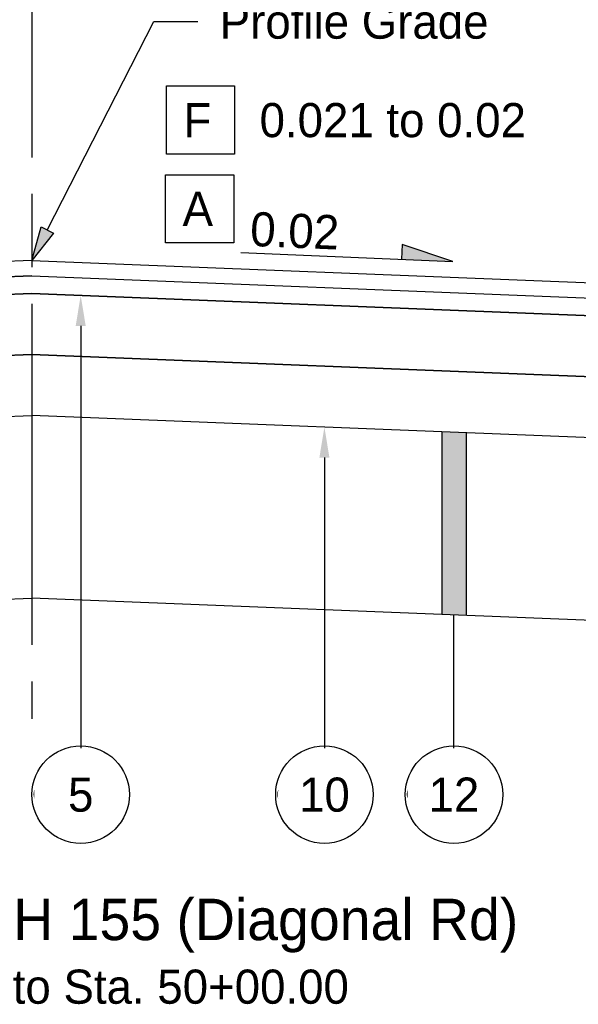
# Model space of a CAD drawing. Header units: feet. Extents: x -16 to 297, y -33 to 148.
# Tile 24 of 30: x 217 to 226, y 26 to 42. Entities that reach past the tile are written whole.
import ezdxf
from ezdxf import colors
from ezdxf.entities.mleader import LeaderData, LeaderLine
from ezdxf.enums import TextEntityAlignment as Align
from ezdxf.math import Vec2, Vec3

# ---------------------------------------------------------------- set-up
doc = ezdxf.new("R2010")
doc.units = ezdxf.units.FT
doc.header["$LTSCALE"] = 4
doc.header["$MEASUREMENT"] = 0
doc.set_wipeout_variables(frame=1)
doc.linetypes.add('CL', pattern=[2, 0.3, -0.15, 1.4, -0.15])
for name, color, linetype in [('GE_P_CL', 7, 'CL'), ('TX_P_1', 7, 'Continuous'), ('TX_P_Misc', 7, 'Continuous'), ('XS_P_Finished_Grade', 3, 'Continuous'), ('XS_P_Pavt_Layers', 251, 'Continuous')]:
    doc.layers.add(name, color=color, linetype=linetype)
doc.styles.add('Slanted-Normal', font='font31.shx', dxfattribs={"height": 0.14})
doc.styles.add('Slanted-Sub Title', font='font31.shx', dxfattribs={"height": 0.17})
doc.dimstyles.new('Dec-1  Slanted', dxfattribs={"dimtxt": 0.14, "dimasz": 0.14, "dimexe": 0.07, "dimexo": 0.07, "dimgap": 0.07, "dimtad": 1, "dimdec": 1, "dimzin": 3, "dimdsep": 46, "dimtxsty": 'Slanted-Normal', "dimblk": 'Dim1', "dimcen": 0, "dimclrd": 95, "dimclre": 95, "dimclrt": 7, "dimadec": 1, "dimazin": 3, "dimtfac": 1, "dimtdec": 1, "dimtix": 1, "dimtofl": 0, "dimtmove": 1, "dimatfit": 3, "dimldrblk": 'Dim1', "dimfxl": 1, "dimtolj": 1, "dimtzin": 0, "dimlwd": -1, "dimlwe": -1, "dimarcsym": 0})

# ---------------------------------------------------------------- blocks, each defined once
blk = doc.blocks.new('Dim1')
h = blk.add_hatch(color=4)
h.dxf.hatch_style = 1
h.paths.add_polyline_path([(0, 0), (-1, -0.2), (-1, 0.2)])
at = {"color": 4}
blk.add_lwpolyline([(0, 0), (-1, -0.2), (-1, 0.2), (0, 0)], dxfattribs=at)
blk = doc.blocks.new('*D1045')
at = {"layer": 'Defpoints', "color": 0, "transparency": 16777216}
for p in [(217.13, 44.991), (217.13, 37.89), (206.13, 37.45)]:
    blk.add_point(p, dxfattribs=at)
at = {"layer": 'TX_P_1', "color": 95, "linetype": 'Continuous', "transparency": 16777216}
for p, q in [((206.13, 37.73), (206.13, 45.271)), ((206.69, 44.991), (216.57, 44.991))]:
    blk.add_line(p, q, dxfattribs=at)
at = {"layer": 'TX_P_1', "color": 95, "transparency": 16777216, "xscale": 0.56, "yscale": 0.56, "zscale": 0.56, "rotation": 180}
blk.add_blockref('Dim1', (206.13, 44.991), dxfattribs=at)
at = {"layer": 'TX_P_1', "color": 95, "transparency": 16777216, "xscale": 0.56, "yscale": 0.56, "zscale": 0.56}
blk.add_blockref('Dim1', (217.13, 44.991), dxfattribs=at)
at = {"layer": 'TX_P_1', "color": 7, "transparency": 16777216, "insert": (211.63, 45.551), "char_height": 0.56, "attachment_point": 5, "style": 'Slanted-Normal'}
blk.add_mtext("\\A1;11.0'", dxfattribs=at)
blk = doc.blocks.new('*D1049')
at = {"layer": 'Defpoints', "color": 0, "transparency": 16777216}
for p in [(217.13, 44.991), (217.13, 37.89), (228.13, 37.45)]:
    blk.add_point(p, dxfattribs=at)
at = {"layer": 'TX_P_1', "color": 95, "linetype": 'Continuous', "transparency": 16777216}
for p, q in [((228.13, 37.73), (228.13, 45.271)), ((227.57, 44.991), (217.69, 44.991))]:
    blk.add_line(p, q, dxfattribs=at)
at = {"layer": 'TX_P_1', "color": 95, "transparency": 16777216, "xscale": 0.56, "yscale": 0.56, "zscale": 0.56, "rotation": 180}
blk.add_blockref('Dim1', (217.13, 44.991), dxfattribs=at)
at = {"layer": 'TX_P_1', "color": 95, "transparency": 16777216, "xscale": 0.56, "yscale": 0.56, "zscale": 0.56}
blk.add_blockref('Dim1', (228.13, 44.991), dxfattribs=at)
at = {"layer": 'TX_P_1', "color": 7, "transparency": 16777216, "insert": (222.63, 45.551), "char_height": 0.56, "attachment_point": 5, "style": 'Slanted-Normal'}
blk.add_mtext("\\A1;11.0'", dxfattribs=at)
blk = doc.blocks.new('_DotSmall')
at = {"color": 0, "linetype": 'ByBlock', "const_width": 0.5}
blk.add_lwpolyline([(-0.0625, 0, 1), (0.0625, 0, 1)], format="xyb", close=True, dxfattribs=at)
blk = doc.blocks.new('SLOPE')
at = {"layer": 'TX_P_Misc'}
h = blk.add_hatch(color=4, dxfattribs=at)
h.dxf.hatch_style = 1
h.paths.add_polyline_path([(0.8715, 0), (0.6608, 0.0615), (0.6608, 0)])
at = {"layer": 'TX_P_Misc', "color": 4}
for p, q in [((0.8715, 0), (0.6608, 0.0615)), ((0.6608, 0.0615), (0.6608, 0))]:
    blk.add_line(p, q, dxfattribs=at)
at = {"layer": 'TX_P_Misc', "color": 95}
blk.add_line((0, 0), (0.8715, 0), dxfattribs=at)
at = {"layer": 'TX_P_Misc', "style": 'Slanted-Normal'}
blk.add_attdef('SLOPE', (0.0353, 0.0289), '', height=0.14, dxfattribs=at)
blk = doc.blocks.new('*U999')
at = {"layer": 'TX_P_Misc', "color": 95}
blk.add_line((0, 0), (0, 0.1502), dxfattribs=at)
at = {"layer": 'TX_P_Misc'}
blk.add_circle((0, 0), 0.2, dxfattribs=at)
at = {"layer": 'TX_P_Misc', "color": 95}
ml = blk.add_multileader_mtext('Standard', dxfattribs=at)
ml.set_content('', color=95, style='Slanted-Normal')
ml.set_leader_properties()
ml.build(insert=Vec2(0, 0))
ml.multileader.update_dxf_attribs({"has_dogleg": 0, "text_left_attachment_type": 2, "text_right_attachment_type": 2, "dogleg_length": 0.18, "arrow_head_size": 0.125})
ctx = ml.context
ctx.base_point, ctx.char_height, ctx.arrow_head_size, ctx.landing_gap_size, ctx.plane_origin = Vec3(-0.0001, 0), 0.14, 0.125, 0.0001, Vec3(0.5884, 0.4959)
ctx.left_attachment, ctx.right_attachment, ctx.text_align_type = 2, 2, 1
notes = []
notes.append((ctx, [(1, (1, 1, 0), (-0.1801, 0), (1, 0), 0.18, [(0, [(0, 2.0478)], 0, [])])]))
ctx.mtext.insert, ctx.mtext.alignment, ctx.mtext.flow_direction = Vec3(0, 0.07), 2, 5
ml = blk.add_multileader_mtext('Standard', dxfattribs=at)
ml.set_content('', color=95, style='Slanted-Normal')
ml.set_leader_properties()
ml.set_arrow_properties(name='DOTSMALL')
ml.build(insert=Vec2(0, 0))
ml.multileader.update_dxf_attribs({"has_dogleg": 0, "text_left_attachment_type": 2, "text_right_attachment_type": 2, "dogleg_length": 0.18, "arrow_head_size": 0.125})
ctx = ml.context
ctx.base_point, ctx.char_height, ctx.arrow_head_size, ctx.landing_gap_size, ctx.plane_origin = Vec3(0, 0), 0.14, 0.125, 0.0001, Vec3(0.9927, 0.4959)
ctx.left_attachment, ctx.right_attachment, ctx.text_align_type = 2, 2, 1
notes.append((ctx, [(1, (1, 1, 0), (-0.18, 0), (1, 0), 0.18, [(0, [(-0.1547, 0.0015)], 0, [])])]))
ctx.mtext.insert, ctx.mtext.alignment, ctx.mtext.flow_direction = Vec3(0.0001, 0.07), 2, 5
for ctx, leaders in notes:
    for number, flags, end, landing, length, lines in leaders:
        leader = LeaderData()
        leader.index, (leader.has_last_leader_line, leader.has_dogleg_vector, leader.attachment_direction) = number, flags
        leader.last_leader_point, leader.dogleg_vector, leader.dogleg_length = Vec3(end), Vec3(landing), length
        for number, points, colour, breaks in lines:
            line = LeaderLine()
            line.index, line.vertices, line.color, line.breaks = number, Vec3.list(points), colors.encode_raw_color(colour), breaks
            leader.lines.append(line)
        ctx.leaders.append(leader)
blk.add_wipeout([(0.187, 0.0355), (0.1811, 0.0586), (0.1723, 0.0809), (0.1609, 0.1018), (0.1468, 0.1212), (0.1305, 0.1386), (0.1121, 0.1539), (0.0919, 0.1667), (0.0703, 0.1769), (0.0476, 0.1843), (0.0241, 0.1888), (0.0002, 0.1904), (-0.0236, 0.1889), (-0.0471, 0.1844), (-0.0699, 0.1771), (-0.0915, 0.1669), (-0.1117, 0.1541), (-0.1302, 0.1389), (-0.1465, 0.1215), (-0.1606, 0.1022), (-0.1722, 0.0813), (-0.181, 0.059), (-0.187, 0.0359), (-0.19, 0.0122), (-0.19, -0.0117), (-0.187, -0.0355), (-0.1811, -0.0586), (-0.1723, -0.0809), (-0.1609, -0.1018), (-0.1468, -0.1212), (-0.1305, -0.1386), (-0.1121, -0.1539), (-0.0919, -0.1667), (-0.0703, -0.1769), (-0.0476, -0.1843), (-0.0241, -0.1888), (-0.0002, -0.1904), (0.0236, -0.1889), (0.0471, -0.1844), (0.0699, -0.1771), (0.0915, -0.1669), (0.1117, -0.1541), (0.1302, -0.1389), (0.1465, -0.1215), (0.1606, -0.1022), (0.1722, -0.0813), (0.181, -0.059), (0.187, -0.0359), (0.19, -0.0122), (0.19, 0.0117)])
at = {"layer": 'TX_P_Misc', "style": 'Slanted-Normal'}
blk.add_attdef('ITEM', text='', height=0.14, dxfattribs=at).set_placement((0, 0), align=Align.MIDDLE_CENTER)
blk = doc.blocks.new('*U996')
at = {"layer": 'TX_P_Misc', "color": 95}
blk.add_line((0, 0), (0, 0.1637), dxfattribs=at)
at = {"layer": 'TX_P_Misc'}
blk.add_circle((0, 0), 0.2, dxfattribs=at)
at = {"layer": 'TX_P_Misc', "color": 95}
ml = blk.add_multileader_mtext('Standard', dxfattribs=at)
ml.set_content('', color=95, style='Slanted-Normal')
ml.set_leader_properties()
ml.build(insert=Vec2(0, 0))
ml.multileader.update_dxf_attribs({"has_dogleg": 0, "text_left_attachment_type": 2, "text_right_attachment_type": 2, "dogleg_length": 0.18, "arrow_head_size": 0.125})
ctx = ml.context
ctx.base_point, ctx.char_height, ctx.arrow_head_size, ctx.landing_gap_size, ctx.plane_origin = Vec3(-0.0001, 0), 0.14, 0.125, 0.0001, Vec3(0.5884, 0.4959)
ctx.left_attachment, ctx.right_attachment, ctx.text_align_type = 2, 2, 1
notes = []
notes.append((ctx, [(1, (1, 1, 0), (-0.1801, 0), (1, 0), 0.18, [(0, [(0, 1.5078)], 0, [])])]))
ctx.mtext.insert, ctx.mtext.alignment, ctx.mtext.flow_direction = Vec3(0, 0.07), 2, 5
ml = blk.add_multileader_mtext('Standard', dxfattribs=at)
ml.set_content('', color=95, style='Slanted-Normal')
ml.set_leader_properties()
ml.set_arrow_properties(name='DOTSMALL')
ml.build(insert=Vec2(0, 0))
ml.multileader.update_dxf_attribs({"has_dogleg": 0, "text_left_attachment_type": 2, "text_right_attachment_type": 2, "dogleg_length": 0.18, "arrow_head_size": 0.125})
ctx = ml.context
ctx.base_point, ctx.char_height, ctx.arrow_head_size, ctx.landing_gap_size, ctx.plane_origin = Vec3(0, 0), 0.14, 0.125, 0.0001, Vec3(0.9927, 0.4959)
ctx.left_attachment, ctx.right_attachment, ctx.text_align_type = 2, 2, 1
notes.append((ctx, [(1, (1, 1, 0), (-0.18, 0), (1, 0), 0.18, [(0, [(-0.1547, 0.0015)], 0, [])])]))
ctx.mtext.insert, ctx.mtext.alignment, ctx.mtext.flow_direction = Vec3(0.0001, 0.07), 2, 5
for ctx, leaders in notes:
    for number, flags, end, landing, length, lines in leaders:
        leader = LeaderData()
        leader.index, (leader.has_last_leader_line, leader.has_dogleg_vector, leader.attachment_direction) = number, flags
        leader.last_leader_point, leader.dogleg_vector, leader.dogleg_length = Vec3(end), Vec3(landing), length
        for number, points, colour, breaks in lines:
            line = LeaderLine()
            line.index, line.vertices, line.color, line.breaks = number, Vec3.list(points), colors.encode_raw_color(colour), breaks
            leader.lines.append(line)
        ctx.leaders.append(leader)
blk.add_wipeout([(0.187, 0.0355), (0.1811, 0.0586), (0.1723, 0.0809), (0.1609, 0.1018), (0.1468, 0.1212), (0.1305, 0.1386), (0.1121, 0.1539), (0.0919, 0.1667), (0.0703, 0.1769), (0.0476, 0.1843), (0.0241, 0.1888), (0.0002, 0.1904), (-0.0236, 0.1889), (-0.0471, 0.1844), (-0.0699, 0.1771), (-0.0915, 0.1669), (-0.1117, 0.1541), (-0.1302, 0.1389), (-0.1465, 0.1215), (-0.1606, 0.1022), (-0.1722, 0.0813), (-0.181, 0.059), (-0.187, 0.0359), (-0.19, 0.0122), (-0.19, -0.0117), (-0.187, -0.0355), (-0.1811, -0.0586), (-0.1723, -0.0809), (-0.1609, -0.1018), (-0.1468, -0.1212), (-0.1305, -0.1386), (-0.1121, -0.1539), (-0.0919, -0.1667), (-0.0703, -0.1769), (-0.0476, -0.1843), (-0.0241, -0.1888), (-0.0002, -0.1904), (0.0236, -0.1889), (0.0471, -0.1844), (0.0699, -0.1771), (0.0915, -0.1669), (0.1117, -0.1541), (0.1302, -0.1389), (0.1465, -0.1215), (0.1606, -0.1022), (0.1722, -0.0813), (0.181, -0.059), (0.187, -0.0359), (0.19, -0.0122), (0.19, 0.0117)])
at = {"layer": 'TX_P_Misc', "style": 'Slanted-Normal'}
blk.add_attdef('ITEM', text='', height=0.14, dxfattribs=at).set_placement((0, 0), align=Align.MIDDLE_CENTER)
blk = doc.blocks.new('*U1000')
at = {"layer": 'TX_P_Misc', "color": 95}
blk.add_line((0, 0), (0, 0.7365), dxfattribs=at)
at = {"layer": 'TX_P_Misc'}
blk.add_circle((0, 0), 0.2, dxfattribs=at)
at = {"layer": 'TX_P_Misc', "color": 95}
ml = blk.add_multileader_mtext('Standard', dxfattribs=at)
ml.set_content('', color=95, style='Slanted-Normal')
ml.set_leader_properties()
ml.set_arrow_properties(name='DOTSMALL')
ml.build(insert=Vec2(0, 0))
ml.multileader.update_dxf_attribs({"has_dogleg": 0, "text_left_attachment_type": 2, "text_right_attachment_type": 2, "dogleg_length": 0.18, "arrow_head_size": 0.125})
ctx = ml.context
ctx.base_point, ctx.char_height, ctx.arrow_head_size, ctx.landing_gap_size, ctx.plane_origin = Vec3(0, 0), 0.14, 0.125, 0.0001, Vec3(0.9927, 0.4959)
ctx.left_attachment, ctx.right_attachment, ctx.text_align_type = 2, 2, 1
notes = []
notes.append((ctx, [(1, (1, 1, 0), (-0.18, 0), (1, 0), 0.18, [(0, [(-0.1547, 0.0015)], 0, [])])]))
ctx.mtext.insert, ctx.mtext.alignment, ctx.mtext.flow_direction = Vec3(0.0001, 0.07), 2, 5
ml = blk.add_multileader_mtext('Standard', dxfattribs=at)
ml.set_content('', color=95, style='Slanted-Normal')
ml.set_leader_properties()
ml.build(insert=Vec2(0, 0))
ml.multileader.update_dxf_attribs({"has_dogleg": 0, "text_left_attachment_type": 2, "text_right_attachment_type": 2, "dogleg_length": 0.18, "arrow_head_size": 0.125})
ctx = ml.context
ctx.base_point, ctx.char_height, ctx.arrow_head_size, ctx.landing_gap_size, ctx.plane_origin = Vec3(-0.0001, 0), 0.14, 0.125, 0.0001, Vec3(0.5884, 0.4959)
ctx.left_attachment, ctx.right_attachment, ctx.text_align_type = 2, 2, 1
notes.append((ctx, [(0, (1, 1, 0), (0.1801, 0), (-1, 0), 0.18, [(0, [(0.1698, -0.0003)], 0, [])])]))
ctx.mtext.insert, ctx.mtext.alignment, ctx.mtext.flow_direction = Vec3(0, 0.07), 2, 5
for ctx, leaders in notes:
    for number, flags, end, landing, length, lines in leaders:
        leader = LeaderData()
        leader.index, (leader.has_last_leader_line, leader.has_dogleg_vector, leader.attachment_direction) = number, flags
        leader.last_leader_point, leader.dogleg_vector, leader.dogleg_length = Vec3(end), Vec3(landing), length
        for number, points, colour, breaks in lines:
            line = LeaderLine()
            line.index, line.vertices, line.color, line.breaks = number, Vec3.list(points), colors.encode_raw_color(colour), breaks
            leader.lines.append(line)
        ctx.leaders.append(leader)
blk.add_wipeout([(0.187, 0.0355), (0.1811, 0.0586), (0.1723, 0.0809), (0.1609, 0.1018), (0.1468, 0.1212), (0.1305, 0.1386), (0.1121, 0.1539), (0.0919, 0.1667), (0.0703, 0.1769), (0.0476, 0.1843), (0.0241, 0.1888), (0.0002, 0.1904), (-0.0236, 0.1889), (-0.0471, 0.1844), (-0.0699, 0.1771), (-0.0915, 0.1669), (-0.1117, 0.1541), (-0.1302, 0.1389), (-0.1465, 0.1215), (-0.1606, 0.1022), (-0.1722, 0.0813), (-0.181, 0.059), (-0.187, 0.0359), (-0.19, 0.0122), (-0.19, -0.0117), (-0.187, -0.0355), (-0.1811, -0.0586), (-0.1723, -0.0809), (-0.1609, -0.1018), (-0.1468, -0.1212), (-0.1305, -0.1386), (-0.1121, -0.1539), (-0.0919, -0.1667), (-0.0703, -0.1769), (-0.0476, -0.1843), (-0.0241, -0.1888), (-0.0002, -0.1904), (0.0236, -0.1889), (0.0471, -0.1844), (0.0699, -0.1771), (0.0915, -0.1669), (0.1117, -0.1541), (0.1302, -0.1389), (0.1465, -0.1215), (0.1606, -0.1022), (0.1722, -0.0813), (0.181, -0.059), (0.187, -0.0359), (0.19, -0.0122), (0.19, 0.0117)])
at = {"layer": 'TX_P_Misc', "style": 'Slanted-Normal'}
blk.add_attdef('ITEM', text='', height=0.14, dxfattribs=at).set_placement((0, 0), align=Align.MIDDLE_CENTER)

msp = doc.modelspace()

# ---------------------------------------------------------------- hatches: boundary and pattern name
at = {"layer": 'TX_P_1'}
h = msp.add_hatch(color=256, dxfattribs=at)
h.dxf.hatch_style = 1
h.paths.add_polyline_path([(224.259, 35.064), (223.859, 35.08), (223.859, 32.08), (224.259, 32.064)])

# ---------------------------------------------------------------- linework, layer by layer
at = {"layer": 'GE_P_CL'}
msp.add_line((217.13, 46.981), (217.13, 30.368), dxfattribs=at)
at = {"layer": 'XS_P_Finished_Grade'}
for q in [(206.13, 37.45), (228.13, 37.45)]:
    msp.add_line((217.13, 37.89), q, dxfattribs=at)
at = {"layer": 'XS_P_Pavt_Layers'}
for p, q in [((217.13, 37.89), (206.13, 37.45)), ((217.13, 37.89), (228.13, 37.45)), ((206.13, 37.2), (217.13, 37.64)), ((217.13, 37.64), (206.13, 37.2)), ((206.13, 36.909), (217.13, 37.349)), ((217.13, 37.349), (206.13, 36.909)), ((206.13, 35.909), (217.13, 36.349)), ((217.13, 36.349), (206.13, 35.909)), ((206.13, 34.909), (217.13, 35.349))]:
    msp.add_line(p, q, dxfattribs=at)

# ---------------------------------------------------------------- block references
at = {"layer": 'TX_P_1', "xscale": 4, "yscale": 4, "zscale": 4, "rotation": 357.5918575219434}
msp.add_blockref('SLOPE', (220.56, 38.02), dxfattribs=at).add_auto_attribs({'SLOPE': '0.02'})
at = {"layer": 'TX_P_1', "xscale": 4, "yscale": 4, "zscale": 4}
msp.add_blockref('*U996', (221.933, 29.126), dxfattribs=at).add_auto_attribs({'ITEM': '10'})

# ---------------------------------------------------------------- texts
at = {"layer": 'TX_P_1', "char_height": 0.56, "attachment_point": 1, "style": 'Slanted-Normal', "bg_fill": 16, "box_fill_scale": 1.5, "bg_fill_color": 256, "bg_fill_transparency": 0}
for s, insert in [('F', (219.619, 40.473)), ('A', (219.605, 39.018))]:
    msp.add_mtext(s, dxfattribs=dict(at, insert=insert))
at = {"layer": 'TX_P_1'}
for s, insert, char_height, attachment_point, style in [('0.021 to 0.02', (220.869, 40.473), 0.56, 1, 'Slanted-Normal'), ('Normal Section - CH 155 (Diagonal Rd)', (217.13, 27.418), 0.68, 2, 'Slanted-Sub Title'), ('Sta. 48+00.00 to Sta. 50+00.00', (217.13, 26.255), 0.56, 2, 'Slanted-Normal')]:
    msp.add_mtext(s, dxfattribs=dict(at, insert=insert, char_height=char_height, attachment_point=attachment_point, style=style))

# ---------------------------------------------------------------- dimensions: what is measured, and where the dimension line sits
dim = msp.add_linear_dim(base=(217.13, 44.991), p1=(206.13, 37.45), p2=(217.13, 37.89), dimstyle='Dec-1  Slanted', override={"dimpost": "'", "dimse2": 1, "dimsd2": 0}, dxfattribs=at)
dim.commit()
dim.dimension.update_dxf_attribs({"geometry": '*D1045', "text_midpoint": (211.63, 45.551)})
dim = msp.add_linear_dim(base=(217.13, 44.991), p1=(228.13, 37.45), p2=(217.13, 37.89), angle=180, dimstyle='Dec-1  Slanted', override={"dimpost": "'", "dimse2": 1}, dxfattribs=at)
dim.commit()
dim.dimension.update_dxf_attribs({"geometry": '*D1049', "text_midpoint": (222.63, 45.551)})

# ---------------------------------------------------------------- leaders
ml = msp.add_multileader_mtext('Standard', dxfattribs=at)
ml.set_content('Profile Grade', color=256, style='Slanted-Normal')
ml.set_leader_properties()
ml.set_arrow_properties(name='Dim1')
ml.build(insert=Vec2(0, 0))
ml.multileader.update_dxf_attribs({"text_right_attachment_type": 3, "dogleg_length": 0.18, "arrow_head_size": 0.56, "scale": 4})
ctx = ml.context
ctx.base_point, ctx.scale, ctx.char_height, ctx.arrow_head_size, ctx.landing_gap_size, ctx.plane_origin = Vec3(219.855, 41.809), 4, 0.56, 0.56, 0.36, Vec3(217.13, 37.89)
ctx.right_attachment = 3
notes = []
notes.append((ctx, [(0, (1, 1, 0), (219.135, 41.809), (1, 0), 0.72, [(0, [(217.13, 37.89)], 0, [])])]))
ctx.mtext.insert, ctx.mtext.flow_direction = Vec3(220.215, 42.089), 5
for ctx, leaders in notes:
    for number, flags, end, landing, length, lines in leaders:
        leader = LeaderData()
        leader.index, (leader.has_last_leader_line, leader.has_dogleg_vector, leader.attachment_direction) = number, flags
        leader.last_leader_point, leader.dogleg_vector, leader.dogleg_length = Vec3(end), Vec3(landing), length
        for number, points, colour, breaks in lines:
            line = LeaderLine()
            line.index, line.vertices, line.color, line.breaks = number, Vec3.list(points), colors.encode_raw_color(colour), breaks
            leader.lines.append(line)
        ctx.leaders.append(leader)

# ---------------------------------------------------------------- next in the draw order: block references
at = {"layer": 'TX_P_1', "xscale": 4, "yscale": 4, "zscale": 4}
for name, p, values in [('*U999', (217.933, 29.126), {'ITEM': '5'}), ('*U1000', (224.059, 29.126), {'ITEM': '12'})]:
    msp.add_blockref(name, p, dxfattribs=at).add_auto_attribs(values)

# ---------------------------------------------------------------- next in the draw order: linework, layer by layer
at = {"layer": 'TX_P_1'}
for p, q in [((223.859, 35.08), (223.859, 32.08)), ((224.259, 35.064), (224.259, 32.064))]:
    msp.add_line(p, q, dxfattribs=at)
at = {"layer": 'XS_P_Pavt_Layers'}
for p, q in [((217.13, 37.64), (228.13, 37.2)), ((228.13, 36.909), (217.13, 37.349)), ((217.13, 37.349), (228.13, 36.909)), ((228.13, 35.909), (217.13, 36.349)), ((217.13, 36.349), (228.13, 35.909)), ((228.13, 34.909), (217.13, 35.349)), ((206.13, 31.909), (217.13, 32.349)), ((228.13, 31.909), (217.13, 32.349))]:
    msp.add_line(p, q, dxfattribs=at)

doc.saveas('drawing.dxf')
